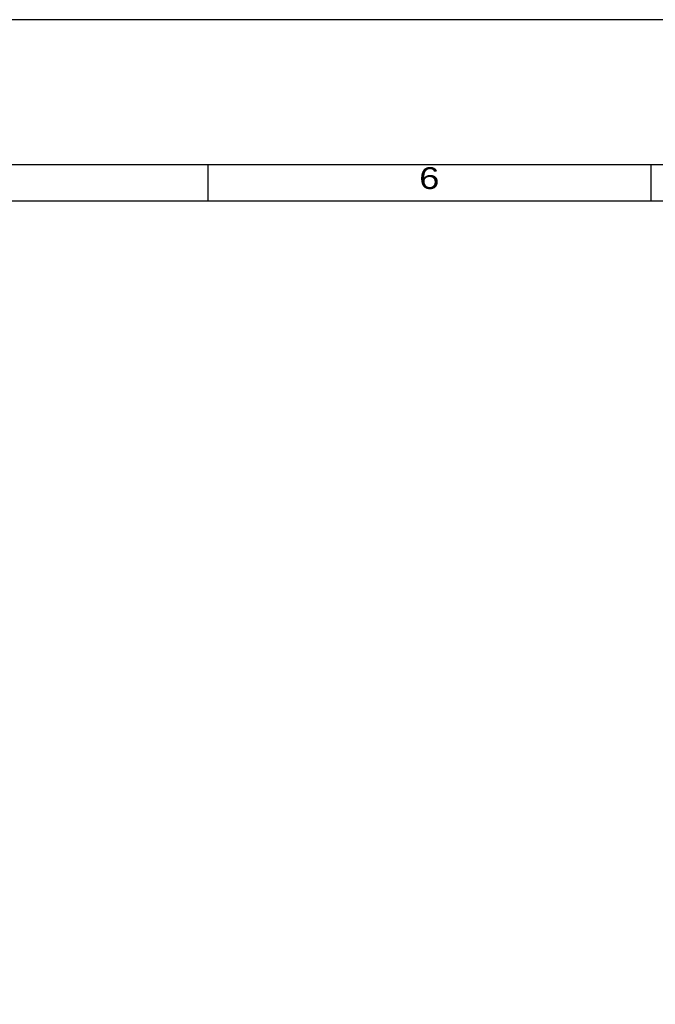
# Model space of a CAD drawing. Header units: millimetres. Extents: x 0 to 16800, y 0 to 11880.
# Tile 26 of 30: x 6082 to 7832, y 9169 to 11880. Entities that reach past the tile are written whole.
import ezdxf
from ezdxf.enums import TextEntityAlignment as Align

# ---------------------------------------------------------------- set-up
doc = ezdxf.new("R2010")
doc.units = ezdxf.units.MM
doc.header["$LTSCALE"] = 16
doc.layers.add('CONT_50', color=5, linetype='Continuous')
doc.layers.add('SHEET', color=1, linetype='Continuous')
doc.styles.get("Standard").update_dxf_attribs({"font": 'arial.ttf'})

# ---------------------------------------------------------------- blocks, each defined once
blk = doc.blocks.new('Border')
at = {"layer": 'CONT_50', "linetype": 'Continuous'}
blk.add_lwpolyline([(410, 10), (410, 287), (10, 287), (10, 10)], close=True, dxfattribs=at)
at = {"layer": 'SHEET', "linetype": 'Continuous'}
for p, q in [((165, 287), (165, 284.5)), ((195.5, 287), (195.5, 284.5)), ((410, 284.5), (12.5, 284.5))]:
    blk.add_line(p, q, dxfattribs=at)
blk.add_lwpolyline([(420, 0), (420, 297), (0, 297), (0, 0)], close=True, dxfattribs=at)
at = {"layer": 'SHEET', "width": 1.190476}
blk.add_text('6', height=1.5, dxfattribs=at).set_placement((180.25, 286.098), align=Align.MIDDLE)

msp = doc.modelspace()

# ---------------------------------------------------------------- block references
at = {"layer": 'SHEET', "xscale": 40, "yscale": 40, "zscale": 40}
msp.add_blockref('Border', (0, 0), dxfattribs=at)

doc.saveas('drawing.dxf')
